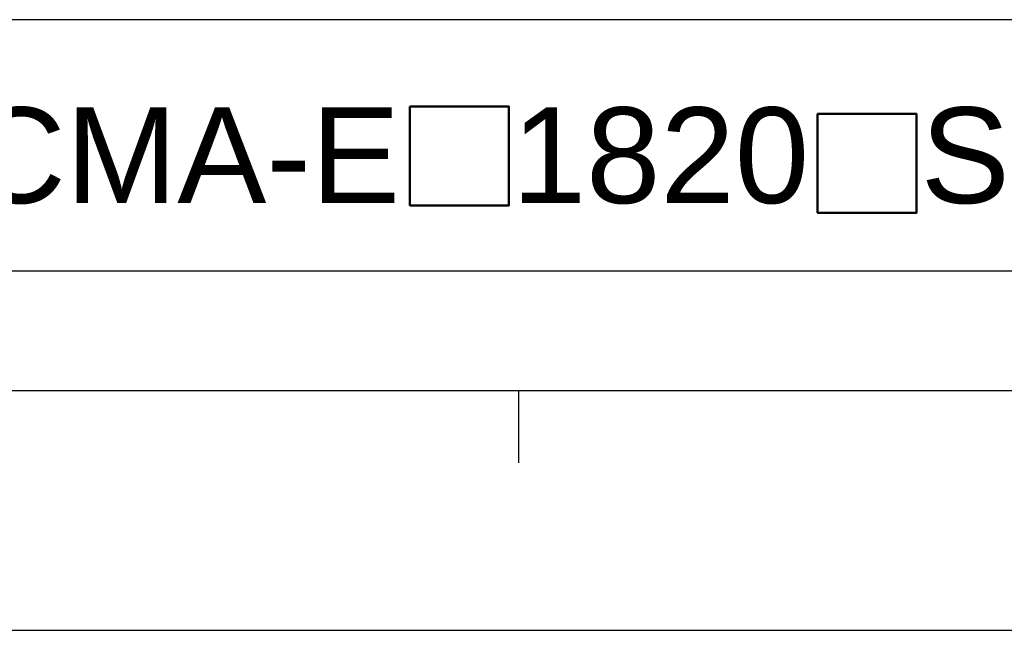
# Model space of a CAD drawing. Extents: x -74 to 556, y -98 to 347.
# Tile 17 of 26: x 360 to 422, y -98 to -60. Entities that reach past the tile are written whole.
import ezdxf

# ---------------------------------------------------------------- set-up
doc = ezdxf.new("R2010")
doc.units = 0
doc.header["$LTSCALE"] = 23.1
doc.header["$MEASUREMENT"] = 0
doc.layers.get('0').update_dxf_attribs({"linetype": 'CONTINUOUS'})
doc.layers.add('DIM', color=6, linetype='CONTINUOUS')
doc.layers.add('DRAWING FRAME', color=1, linetype='CONTINUOUS')
doc.styles.add('ARIAL', font='ARIAL.TTF')

msp = doc.modelspace()

# ---------------------------------------------------------------- linework, layer by layer
at = {"color": 6, "lineweight": 50}
for points in [[(384.287295, -65.432719), (390.48692, -65.432719), (390.48692, -71.626274), (384.287295, -71.626274)], [(409.829383, -65.89227), (416.029008, -65.89227), (416.029008, -72.085826), (409.829383, -72.085826)]]:
    msp.add_lwpolyline(points, close=True, dxfattribs=at)
at = {"layer": 'DRAWING FRAME', "color": 3}
for p, q in [((541.093023, -59.992169), (313.093023, -59.992169)), ((529.093023, -75.742169), (313.093023, -75.742169)), ((398.593023, -75.742169), (335.593023, -75.742169)), ((541.093023, -83.242169), (-58.906977, -83.242169)), ((391.093023, -83.242169), (391.093023, -87.742169))]:
    msp.add_line(p, q, dxfattribs=at)
at = {"layer": 'DRAWING FRAME', "color": 4}
msp.add_line((-73.906977, -98.242169), (556.093023, -98.242169), dxfattribs=at)

# ---------------------------------------------------------------- texts
at = {"layer": 'DIM', "style": 'ARIAL'}
msp.add_text('ECMA-E   1820   S', height=6, dxfattribs=at).set_placement((351.0778, -71.483458))

doc.saveas('drawing.dxf')
